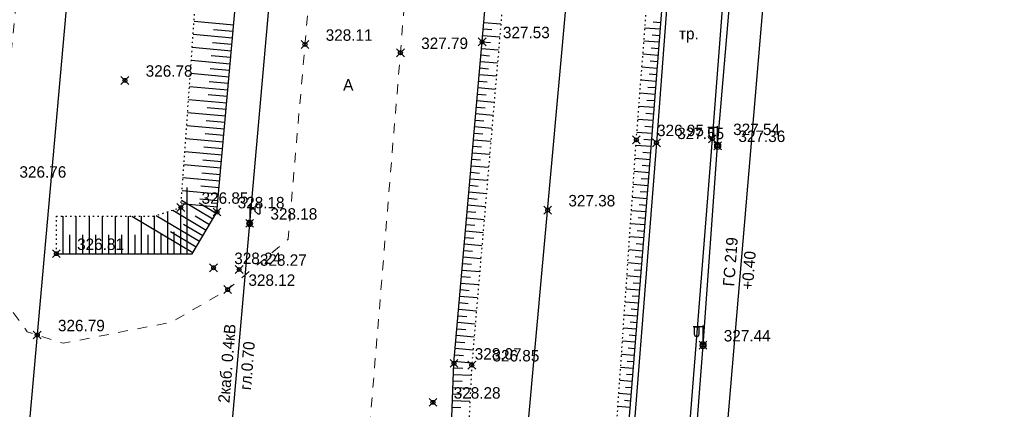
# Model space of a CAD drawing. Header units: metres. Extents: x 707528 to 709248, y 4308395 to 4311045.
# Tile 89 of 104: x 708286 to 708362, y 4310454 to 4310484. Entities that reach past the tile are written whole.
import ezdxf

# ---------------------------------------------------------------- set-up
doc = ezdxf.new("R2010")
doc.units = ezdxf.units.M
doc.header["$LTSCALE"] = 0.5
doc.header["$PDMODE"] = 35
doc.header["$PDSIZE"] = 0.3
for name, pattern in [('Auto_Street_NotBorder_Line_m1', [3, 1.5, -1.5]), ('ДОРОГИ_СТРОЯЩ', [9, 8, -1]), ('Контура низ откосов  Штриховая 0.1-0.5 - - - - - - -', [0.6, 0.1, -0.5])]:
    doc.linetypes.add(name, pattern=pattern)
for name, color, linetype in [('(004) Точки рельефа', 7, 'Continuous'), ('(013) Газ', 30, 'ИК_Газопровод -------г--------'), ('(016) Кабель', 1, 'Continuous'), ('(019) Связь', 3, 'ИК_КАБ_СВЯЗИ'), ('(022) Возд. Линии', 7, 'Continuous'), ('(025) Дорога', 7, 'Continuous'), ('(035) Откосы', 7, 'Continuous')]:
    doc.layers.add(name, color=color, linetype=linetype)
doc.layers.add('AUTO#_ROADS_EXIST_L', color=7, linetype='Continuous', lineweight=15, true_color=0x000000)
doc.styles.add('BM-431', font='txt')
doc.styles.add('D-431', font='txt')
doc.styles.add('S', font='txtwr', dxfattribs={"oblique": 15})
doc.styles.get("Standard").update_dxf_attribs({"font": 'txt.shx'})
doc.linetypes.add('GAZ_VOZDUSH', pattern='A,1,-2,["~",Standard,S=3,R=0,X=-1.5,Y=-1.5],-1,10', length=14)
doc.linetypes.add('ИК_Газопровод -------г--------', pattern='A,9,-0.6,["Г",Standard,S=1.2,R=0,X=0,Y=-0.6],-1.2', length=10.8)
doc.linetypes.add('ИК_КАБ_СВЯЗИ', pattern='A,4,["o",Standard,S=0.5,R=0,X=0,Y=-0.125],4,-2', length=10)
doc.linetypes.add('ИК_Э_КАБ_НН', pattern='A,8,-2,["<",Standard,S=1,R=0,X=0,Y=-0.5],8,[">",Standard,S=1,R=0,X=-0.5,Y=-0.5],-2', length=20)

# ---------------------------------------------------------------- blocks, each defined once
blk = doc.blocks.new('U1111')
for p, q in [((0.1, 0.45), (0.1, 2.95)), ((0.1, 2.2), (0.85, 2.2)), ((1.28934, 2.95), (0.85, 2.51066)), ((0.85, 2.51066), (0.85, 1.88934)), ((0.85, 1.88934), (1.28934, 1.45)), ((1.6, 2.95), (1.28934, 2.95)), ((1.6, 2.95), (1.6, 1.45)), ((0, 0.05), (0.1, 0.05)), ((0, -0.05), (0, 0.05)), ((0.1, 0.05), (0.1, -0.05)), ((1.28934, 1.45), (1.6, 1.45)), ((0.1, -0.05), (0, -0.05))]:
    blk.add_line(p, q)
blk.add_lwpolyline([(0.55, 0), (0.3, 0.433013), (-0.2, 0.433013), (-0.45, 0), (-0.2, -0.433013), (0.3, -0.433013)], close=True)
at = {"color": 4, "style": 'S', "oblique": 15}
blk.add_attdef('Z', (1.142936, -1.391276), '', height=2, dxfattribs=at)
blk = doc.blocks.new('f')
at = {"layer": '(022) Возд. Линии'}
for points in [[(0, 0.25), (0, 1.5)], [(0, 1.4), (0.75, 1.4)]]:
    blk.add_lwpolyline(points, dxfattribs=at)
blk.add_lwpolyline([(0.4875, 0.65), (0.4875, 0.65, 0.4142136), (0.65, 0.8125), (0.65, 1.4), (0.325, 1.4), (0.325, 0.8125, 0.4142136)], format="xyb", close=True, dxfattribs=at)
blk.add_circle((0, 0), 0.25, dxfattribs=at)

msp = doc.modelspace()

# ---------------------------------------------------------------- linework, layer by layer
at = {"layer": '(013) Газ', "linetype": 'GAZ_VOZDUSH', "elevation": 324.816, "flags": 128}
msp.add_lwpolyline([(708293.165, 4309888.333), (708293.434, 4309892.819), (708297.716, 4309952.735), (708299.668, 4309975.352), (708302.24, 4310005.239), (708309.527, 4310099.735), (708316.081, 4310172.219), (708316.824, 4310184.222), (708322.062, 4310238.184), (708325.306, 4310270.621), (708325.824, 4310282.589), (708330.36, 4310335.873), (708333.801, 4310369.809), (708336.798, 4310397.689), (708339.728, 4310444.647), (708351.364, 4310581.809), (708352.677, 4310593.824)], dxfattribs=at)
at = {"layer": '(016) Кабель', "linetype": 'ИК_Э_КАБ_НН', "flags": 128}
for points, elevation in [([(708148.162, 4308651.703), (708151.497, 4308692.413), (708155.946, 4308744.121), (708160.092, 4308792.083), (708165.82, 4308866.029), (708169.045, 4308905.959), (708172.399, 4308947.612), (708175.762, 4308988.142), (708178.982, 4309025.586), (708182.201, 4309063.201), (708185.813, 4309103.866), (708189.128, 4309144.32), (708192.281, 4309183.205), (708195.859, 4309224.798), (708198.741, 4309260.796), (708202.87, 4309309.735), (708206.45, 4309354.347), (708209.623, 4309392.715), (708213.998, 4309431.241), (708217.888, 4309470.551), (708222.285, 4309519.973), (708227.646, 4309584.985), (708230.7, 4309620.035), (708233.599, 4309650.662), (708236.608, 4309686.642), (708239.917, 4309725.258), (708242.964, 4309758.871), (708245.88, 4309791.491), (708249.037, 4309830.224), (708251.639, 4309862.09), (708254.553, 4309895.438), (708258.525, 4309939.873), (708262.105, 4309983.745), (708265.007, 4310017.023), (708267.691, 4310050.026), (708270.438, 4310083.372), (708274.286, 4310124.617), (708277.622, 4310164.745), (708280.245, 4310192.848), (708282.134, 4310214.069), (708285.192, 4310249.54), (708287.519, 4310279.257), (708289.716, 4310303.87), (708292.577, 4310337.274), (708295.609, 4310373.419), (708298.169, 4310403.778), (708301.105, 4310436.102), (708303.908, 4310468.222), (708306.247, 4310494.557), (708309.271, 4310529.231), (708312.329, 4310564.702), (708314.656, 4310594.419), (708316.853, 4310619.032), (708319.714, 4310652.436), (708322.746, 4310688.581), (708325.306, 4310718.94), (708328.242, 4310751.264), (708331.045, 4310783.384), (708331.607, 4310789.716)], 325.652), ([(708249.985, 4309448.254), (708250.82, 4309461.228), (708251.559, 4309472.595), (708252.37, 4309485.216), (708253.053, 4309496.006), (708253.787, 4309508.813), (708254.637, 4309521.637), (708255.635, 4309538.104), (708256.598, 4309553.522), (708257.467, 4309567.873), (708258.354, 4309582.746), (708259.411, 4309598.842), (708260.336, 4309614.66), (708261.397, 4309630.444), (708264.541, 4309650.757), (708266.176, 4309665.809), (708267.362, 4309680.25), (708268.374, 4309695.795), (708269.845, 4309708.973), (708271.828, 4309722.112), (708273.674, 4309736.299), (708275.505, 4309750.056), (708277.38, 4309764.169), (708281.752, 4309793.372), (708283.598, 4309807.831), (708285.41, 4309822.081), (708287.069, 4309840.641), (708288.446, 4309855.733), (708289.84, 4309870.633), (708291.182, 4309885.312), (708292.537, 4309900.559), (708294.032, 4309916.058), (708295.507, 4309930.435), (708296.078, 4309944.839), (708297.37, 4309960.078), (708298.657, 4309975.432), (708299.851, 4309990.429), (708301.076, 4310005.494), (708302.334, 4310020.38), (708303.538, 4310035.456), (708306.01, 4310065.799), (708308.439, 4310096.035), (708310.925, 4310126.293), (708314.819, 4310172.204), (708316.066, 4310188.572), (708317.423, 4310204.653), (708318.736, 4310219.739), (708319.999, 4310234.38), (708321.351, 4310251.404), (708322.651, 4310267.033), (708323.922, 4310281.675), (708325.202, 4310294.856), (708326.515, 4310309.658), (708327.984, 4310325.438), (708329.163, 4310339.642), (708330.365, 4310354.664), (708331.555, 4310369.683), (708332.679, 4310383.855), (708333.897, 4310399.486), (708335.115, 4310414.632), (708336.225, 4310429.516), (708337.469, 4310444.596), (708338.545, 4310458.92), (708339.663, 4310474.152), (708340.941, 4310489.457), (708342.079, 4310504.503), (708343.178, 4310519.207), (708344.309, 4310533.966), (708345.452, 4310549.009), (708346.637, 4310563.701), (708347.806, 4310578.667), (708349.626, 4310594.212), (708351.153, 4310608.621), (708352.719, 4310623.441), (708355.709, 4310653.818), (708356.969, 4310668.51), (708358.286, 4310683.336), (708359.517, 4310698.096), (708360.786, 4310713.241), (708362.123, 4310728.187), (708363.033, 4310739.626), (708364.289, 4310753.037), (708365.798, 4310768.681), (708367.145, 4310784.563)], 326.597)]:
    msp.add_lwpolyline(points, dxfattribs=dict(at, elevation=elevation))
at = {"layer": '(019) Связь', "flags": 128}
for points, elevation in [([(708317.145, 4310790.996), (708301.016, 4310609.687), (708256.741, 4310111.973), (708241.57, 4309932.293), (708189.214, 4309312.333), (708166.334, 4308981.07), (708160.318, 4308915.535), (708146.619, 4308758.228), (708137.034, 4308632.496), (708137.034, 4308632.496), (708137.034, 4308632.496), (708136.895, 4308567.223), (708136.888, 4308563.897)], 324.516), ([(708153.006, 4308571.818), (708156.993, 4308609.509), (708156.993, 4308609.509), (708174.147, 4308666.959), (708174.323, 4308670.733), (708195.362, 4308919.928), (708204.073, 4309029.859), (708218.911, 4309205.253), (708226.164, 4309224.91), (708236.601, 4309425.449), (708237.563, 4309445.941), (708241.532, 4309518.706), (708251.542, 4309611.078), (708253.161, 4309631.293), (708257.428, 4309700.42), (708258.881, 4309712.256), (708269.326, 4309836.622), (708270.394, 4309849.381), (708278.265, 4309932.284), (708280.616, 4309944.696), (708295.324, 4310108.263), (708303.766, 4310173.623), (708303.348, 4310191.009), (708305.187, 4310238.893), (708306.696, 4310249.894), (708308.615, 4310273.087), (708309.889, 4310281.813), (708320.552, 4310401.57), (708321.594, 4310412.943), (708336.888, 4310582.457), (708345.287, 4310694.486), (708346.981, 4310695.558), (708355.083, 4310696.931), (708358.134, 4310696.437)], 325.431)]:
    msp.add_lwpolyline(points, dxfattribs=dict(at, elevation=elevation))
at = {"layer": '(025) Дорога', "elevation": 327.338, "flags": 128}
msp.add_lwpolyline([(708329.774, 4310407.902), (708334.008, 4310407.497), (708336.933, 4310445.081), (708339.261, 4310474.686), (708341.608, 4310505.155), (708343.834, 4310534.822), (708346.179, 4310564.96), (708347.766, 4310584.526), (708343.471, 4310584.719), (708341.933, 4310565.124), (708339.581, 4310535.122), (708337.312, 4310505.273), (708334.987, 4310474.38), (708332.669, 4310445.1), (708329.774, 4310407.902)], dxfattribs=at)
at = {"layer": '(035) Откосы'}
for p, q in [((708299.662, 4310483.668, 327.919), (708302.687, 4310483.398, 327.919)), ((708321.799, 4310483.579, 327.33), (708323.096, 4310483.466, 327.33)), ((708335.304, 4310483.551, 327.33), (708334.726, 4310483.596, 327.33)), ((708301.134, 4310483.036, 327.919), (708302.642, 4310482.901, 327.919)), ((708321.756, 4310483.081, 327.33), (708322.405, 4310483.024, 327.33)), ((708335.265, 4310483.053, 327.33), (708334.11, 4310483.142, 327.33)), ((708299.591, 4310482.673, 327.919), (708302.598, 4310482.404, 327.919)), ((708301.054, 4310482.041, 327.919), (708302.553, 4310481.906, 327.919)), ((708321.669, 4310482.085, 327.33), (708322.319, 4310482.028, 327.33)), ((708321.712, 4310482.583, 327.33), (708323.011, 4310482.469, 327.33)), ((708335.188, 4310482.056, 327.33), (708334.033, 4310482.145, 327.33)), ((708335.227, 4310482.555, 327.33), (708334.649, 4310482.599, 327.33)), ((708299.52, 4310481.677, 327.919), (708302.509, 4310481.409, 327.919)), ((708321.625, 4310481.587, 327.33), (708322.926, 4310481.473, 327.33)), ((708335.15, 4310481.558, 327.33), (708334.572, 4310481.602, 327.33)), ((708299.449, 4310480.681, 327.919), (708302.42, 4310480.415, 327.919)), ((708300.974, 4310481.046, 327.919), (708302.464, 4310480.912, 327.919)), ((708321.538, 4310480.592, 327.33), (708322.842, 4310480.477, 327.33)), ((708321.581, 4310481.089, 327.33), (708322.233, 4310481.032, 327.33)), ((708335.111, 4310481.059, 327.33), (708333.956, 4310481.149, 327.33)), ((708335.073, 4310480.561, 327.33), (708334.495, 4310480.606, 327.33)), ((708299.378, 4310479.686, 327.919), (708302.331, 4310479.421, 327.919)), ((708300.894, 4310480.051, 327.919), (708302.375, 4310479.918, 327.919)), ((708321.494, 4310480.094, 327.33), (708322.146, 4310480.036, 327.33)), ((708335.034, 4310480.063, 327.33), (708333.878, 4310480.152, 327.33)), ((708300.814, 4310479.056, 327.919), (708302.286, 4310478.924, 327.919)), ((708321.407, 4310479.098, 327.33), (708322.06, 4310479.04, 327.33)), ((708321.45, 4310479.596, 327.33), (708322.757, 4310479.481, 327.33)), ((708334.957, 4310479.066, 327.33), (708333.801, 4310479.155, 327.33)), ((708334.996, 4310479.564, 327.33), (708334.418, 4310479.609, 327.33)), ((708299.307, 4310478.69, 327.919), (708302.241, 4310478.427, 327.919)), ((708321.363, 4310478.6, 327.33), (708322.672, 4310478.485, 327.33)), ((708334.919, 4310478.568, 327.33), (708334.341, 4310478.612, 327.33)), ((708299.236, 4310477.694, 327.919), (708302.152, 4310477.433, 327.919)), ((708300.734, 4310478.061, 327.919), (708302.197, 4310477.93, 327.919)), ((708321.276, 4310477.604, 327.33), (708322.587, 4310477.489, 327.33)), ((708321.319, 4310478.102, 327.33), (708321.974, 4310478.044, 327.33)), ((708334.88, 4310478.069, 327.33), (708333.724, 4310478.159, 327.33)), ((708334.842, 4310477.571, 327.33), (708334.263, 4310477.616, 327.33)), ((708299.165, 4310476.698, 327.919), (708302.063, 4310476.439, 327.919)), ((708300.654, 4310477.066, 327.919), (708302.108, 4310476.936, 327.919)), ((708321.232, 4310477.106, 327.33), (708321.888, 4310477.048, 327.33)), ((708334.803, 4310477.072, 327.33), (708333.646, 4310477.162, 327.33)), ((708300.574, 4310476.071, 327.919), (708302.019, 4310475.942, 327.919)), ((708321.145, 4310476.11, 327.33), (708321.802, 4310476.052, 327.33)), ((708321.188, 4310476.608, 327.33), (708322.502, 4310476.493, 327.33)), ((708334.726, 4310476.076, 327.33), (708333.569, 4310476.165, 327.33)), ((708334.765, 4310476.574, 327.33), (708334.186, 4310476.619, 327.33)), ((708299.094, 4310475.703, 327.919), (708301.974, 4310475.445, 327.919)), ((708321.101, 4310475.612, 327.33), (708322.417, 4310475.497, 327.33)), ((708334.649, 4310475.079, 327.33), (708333.492, 4310475.168, 327.33)), ((708334.688, 4310475.577, 327.33), (708334.109, 4310475.622, 327.33)), ((708299.023, 4310474.707, 327.919), (708301.885, 4310474.451, 327.919)), ((708300.494, 4310475.076, 327.919), (708301.93, 4310474.948, 327.919)), ((708321.014, 4310474.616, 327.33), (708322.332, 4310474.501, 327.33)), ((708321.057, 4310475.114, 327.33), (708321.716, 4310475.056, 327.33)), ((708334.611, 4310474.581, 327.33), (708334.032, 4310474.625, 327.33)), ((708298.951, 4310473.711, 327.919), (708301.796, 4310473.457, 327.919)), ((708300.414, 4310474.081, 327.919), (708301.841, 4310473.954, 327.919)), ((708320.97, 4310474.118, 327.33), (708321.63, 4310474.06, 327.33)), ((708334.572, 4310474.082, 327.33), (708333.418, 4310474.171, 327.33)), ((708300.334, 4310473.087, 327.919), (708301.752, 4310472.96, 327.919)), ((708320.883, 4310473.122, 327.33), (708321.544, 4310473.064, 327.33)), ((708320.926, 4310473.62, 327.33), (708322.247, 4310473.504, 327.33)), ((708334.495, 4310473.085, 327.33), (708333.35, 4310473.174, 327.33)), ((708334.534, 4310473.584, 327.33), (708333.959, 4310473.628, 327.33)), ((708298.88, 4310472.716, 327.919), (708301.707, 4310472.462, 327.919)), ((708320.839, 4310472.624, 327.33), (708322.162, 4310472.508, 327.33)), ((708334.418, 4310472.089, 327.33), (708333.281, 4310472.177, 327.33)), ((708334.457, 4310472.587, 327.33), (708333.886, 4310472.631, 327.33)), ((708298.809, 4310471.72, 327.919), (708301.618, 4310471.468, 327.919)), ((708300.254, 4310472.092, 327.919), (708301.663, 4310471.965, 327.919)), ((708320.752, 4310471.628, 327.33), (708322.078, 4310471.512, 327.33)), ((708320.796, 4310472.126, 327.33), (708321.458, 4310472.068, 327.33)), ((708334.379, 4310471.59, 327.33), (708333.813, 4310471.637, 327.33)), ((708298.738, 4310470.724, 327.919), (708301.529, 4310470.474, 327.919)), ((708299.117, 4310470.966, 327.919), (708299.117, 4310465.905, 327.919)), ((708300.174, 4310471.097, 327.919), (708301.574, 4310470.971, 327.919)), ((708320.708, 4310471.13, 327.33), (708321.372, 4310471.072, 327.33)), ((708334.338, 4310471.092, 327.33), (708333.213, 4310471.184, 327.33)), ((708298.687, 4310470.005, 327.919), (708301.097, 4310468.569, 327.919)), ((708300.094, 4310470.102, 327.919), (708301.485, 4310469.977, 327.919)), ((708320.621, 4310470.135, 327.33), (708321.286, 4310470.076, 327.33)), ((708320.665, 4310470.633, 327.33), (708321.993, 4310470.516, 327.33)), ((708334.257, 4310470.096, 327.33), (708333.144, 4310470.187, 327.33)), ((708334.298, 4310470.594, 327.33), (708333.738, 4310470.64, 327.33)), ((708298.027, 4310469.236, 327.919), (708300.586, 4310467.711, 327.919)), ((708298.618, 4310469.425, 327.919), (708298.618, 4310465.905, 327.919)), ((708298.667, 4310469.729, 327.919), (708301.44, 4310469.48, 327.919)), ((708300.039, 4310469.78, 327.919), (708301.352, 4310468.997, 327.919)), ((708320.577, 4310469.637, 327.33), (708321.908, 4310469.52, 327.33)), ((708334.176, 4310469.099, 327.33), (708333.075, 4310469.189, 327.33)), ((708334.216, 4310469.598, 327.33), (708333.663, 4310469.643, 327.33)), ((708289.635, 4310468.773, 327.919), (708289.635, 4310465.905, 327.919)), ((708290.633, 4310468.773, 327.919), (708290.633, 4310465.905, 327.919)), ((708291.631, 4310468.773, 327.919), (708291.631, 4310465.905, 327.919)), ((708292.629, 4310468.773, 327.919), (708292.629, 4310465.905, 327.919)), ((708293.627, 4310468.773, 327.919), (708293.627, 4310465.905, 327.919)), ((708294.625, 4310468.773, 327.919), (708294.625, 4310465.905, 327.919)), ((708294.905, 4310468.773, 327.919), (708299.564, 4310465.996, 327.919)), ((708295.624, 4310468.773, 327.919), (708295.624, 4310465.905, 327.919)), ((708296.622, 4310468.788, 327.919), (708296.622, 4310465.905, 327.919)), ((708296.757, 4310468.831, 327.919), (708300.075, 4310466.854, 327.919)), ((708297.62, 4310469.107, 327.919), (708297.62, 4310465.905, 327.919)), ((708299.751, 4310468.789, 327.919), (708300.841, 4310468.14, 327.919)), ((708320.49, 4310468.641, 327.33), (708321.823, 4310468.524, 327.33)), ((708320.534, 4310469.139, 327.33), (708321.199, 4310469.08, 327.33)), ((708334.135, 4310468.601, 327.33), (708333.588, 4310468.646, 327.33)), ((708298.861, 4310468.158, 327.919), (708300.33, 4310467.283, 327.919)), ((708320.403, 4310467.645, 327.33), (708321.738, 4310467.528, 327.33)), ((708320.446, 4310468.143, 327.33), (708321.113, 4310468.084, 327.33)), ((708334.094, 4310468.103, 327.33), (708333.006, 4310468.192, 327.33)), ((708334.053, 4310467.605, 327.33), (708333.513, 4310467.649, 327.33)), ((708290.134, 4310467.339, 327.919), (708290.134, 4310465.905, 327.919)), ((708291.132, 4310467.339, 327.919), (708291.132, 4310465.905, 327.919)), ((708292.13, 4310467.339, 327.919), (708292.13, 4310465.905, 327.919)), ((708293.128, 4310467.339, 327.919), (708293.128, 4310465.905, 327.919)), ((708294.126, 4310467.339, 327.919), (708294.126, 4310465.905, 327.919)), ((708295.125, 4310467.339, 327.919), (708295.125, 4310465.905, 327.919)), ((708296.123, 4310467.339, 327.919), (708296.123, 4310465.905, 327.919)), ((708297.121, 4310467.426, 327.919), (708297.121, 4310465.905, 327.919)), ((708297.849, 4310467.599, 327.919), (708299.819, 4310466.425, 327.919)), ((708298.119, 4310467.585, 327.919), (708298.119, 4310465.905, 327.919)), ((708320.359, 4310467.147, 327.33), (708321.027, 4310467.088, 327.33)), ((708334.013, 4310467.107, 327.33), (708332.938, 4310467.194, 327.33)), ((708320.272, 4310466.151, 327.33), (708320.941, 4310466.092, 327.33)), ((708320.315, 4310466.649, 327.33), (708321.653, 4310466.532, 327.33)), ((708333.931, 4310466.11, 327.33), (708332.869, 4310466.197, 327.33)), ((708333.972, 4310466.608, 327.33), (708333.438, 4310466.652, 327.33)), ((708320.228, 4310465.653, 327.33), (708321.568, 4310465.536, 327.33)), ((708333.891, 4310465.612, 327.33), (708333.363, 4310465.655, 327.33)), ((708320.141, 4310464.657, 327.33), (708321.483, 4310464.539, 327.33)), ((708320.184, 4310465.155, 327.33), (708320.855, 4310465.096, 327.33)), ((708333.85, 4310465.114, 327.33), (708332.8, 4310465.2, 327.33)), ((708333.809, 4310464.616, 327.33), (708333.288, 4310464.658, 327.33)), ((708320.097, 4310464.159, 327.33), (708320.769, 4310464.1, 327.33)), ((708333.769, 4310464.117, 327.33), (708332.732, 4310464.202, 327.33)), ((708320.01, 4310463.163, 327.33), (708320.683, 4310463.104, 327.33)), ((708320.053, 4310463.661, 327.33), (708321.398, 4310463.543, 327.33)), ((708333.687, 4310463.121, 327.33), (708332.663, 4310463.205, 327.33)), ((708333.728, 4310463.619, 327.33), (708333.213, 4310463.661, 327.33)), ((708319.966, 4310462.665, 327.33), (708321.314, 4310462.547, 327.33)), ((708333.647, 4310462.623, 327.33), (708333.137, 4310462.664, 327.33)), ((708319.879, 4310461.669, 327.33), (708321.229, 4310461.551, 327.33)), ((708319.923, 4310462.167, 327.33), (708320.597, 4310462.108, 327.33)), ((708333.606, 4310462.125, 327.33), (708332.594, 4310462.207, 327.33)), ((708333.565, 4310461.626, 327.33), (708333.062, 4310461.667, 327.33)), ((708319.835, 4310461.171, 327.33), (708320.511, 4310461.112, 327.33)), ((708333.524, 4310461.128, 327.33), (708332.525, 4310461.21, 327.33)), ((708319.748, 4310460.176, 327.33), (708320.425, 4310460.116, 327.33)), ((708319.792, 4310460.674, 327.33), (708321.144, 4310460.555, 327.33)), ((708333.443, 4310460.132, 327.33), (708332.457, 4310460.212, 327.33)), ((708333.484, 4310460.63, 327.33), (708332.987, 4310460.67, 327.33)), ((708319.704, 4310459.678, 327.33), (708321.059, 4310459.559, 327.33)), ((708333.402, 4310459.634, 327.33), (708332.912, 4310459.674, 327.33)), ((708319.617, 4310458.682, 327.33), (708320.974, 4310458.563, 327.33)), ((708319.661, 4310459.18, 327.33), (708320.339, 4310459.12, 327.33)), ((708333.362, 4310459.135, 327.33), (708332.388, 4310459.215, 327.33)), ((708333.321, 4310458.637, 327.33), (708332.837, 4310458.677, 327.33)), ((708319.573, 4310458.184, 327.33), (708320.252, 4310458.124, 327.33)), ((708333.28, 4310458.139, 327.33), (708332.319, 4310458.217, 327.33)), ((708319.503, 4310457.187, 327.33), (708320.182, 4310457.162, 327.33)), ((708319.53, 4310457.686, 327.33), (708320.889, 4310457.567, 327.33)), ((708333.199, 4310457.143, 327.33), (708332.25, 4310457.22, 327.33)), ((708333.24, 4310457.641, 327.33), (708332.762, 4310457.68, 327.33)), ((708319.485, 4310456.687, 327.33), (708320.836, 4310456.637, 327.33)), ((708333.158, 4310456.644, 327.33), (708332.687, 4310456.683, 327.33)), ((708319.448, 4310455.688, 327.33), (708320.786, 4310455.639, 327.33)), ((708319.466, 4310456.188, 327.33), (708320.139, 4310456.163, 327.33)), ((708333.118, 4310456.146, 327.33), (708332.182, 4310456.223, 327.33)), ((708333.077, 4310455.648, 327.33), (708332.612, 4310455.686, 327.33)), ((708319.429, 4310455.189, 327.33), (708320.095, 4310455.164, 327.33)), ((708333.036, 4310455.15, 327.33), (708332.113, 4310455.225, 327.33)), ((708319.392, 4310454.19, 327.33), (708320.052, 4310454.165, 327.33)), ((708319.411, 4310454.689, 327.33), (708320.736, 4310454.64, 327.33)), ((708332.955, 4310454.153, 327.33), (708332.044, 4310454.228, 327.33)), ((708332.995, 4310454.652, 327.33), (708332.537, 4310454.689, 327.33))]:
    msp.add_line(p, q, dxfattribs=at)
at = {"layer": '(035) Откосы', "linetype": 'Контура низ откосов  Штриховая 0.1-0.5 - - - - - - -'}
for points, elevation in [([(708289.136, 4310465.905), (708289.136, 4310468.773), (708296.575, 4310468.773), (708298.646, 4310469.434), (708300.473, 4310495.02), (708303.75, 4310529.82), (708314.677, 4310668.215), (708317.676, 4310667.93)], 327.919), ([(708329.236, 4310547.081), (708328.373, 4310546.056), (708324.402, 4310498.789), (708320.874, 4310457.389), (708319.074, 4310421.411), (708319.66, 4310420.088)], 326.704), ([(708319.66, 4310420.088), (708328.124, 4310420.263), (708329.085, 4310420.883), (708331.44, 4310445.456), (708333.448, 4310474.602), (708335.859, 4310505.702), (708337.799, 4310535.58), (708338.726, 4310546.945)], 326.704)]:
    msp.add_lwpolyline(points, dxfattribs=dict(at, elevation=elevation))
at = {"layer": '(035) Откосы', "flags": 128}
for points, elevation in [([(708289.136, 4310465.905), (708299.509, 4310465.905), (708301.405, 4310469.086), (708303.717, 4310494.904), (708306.313, 4310529.58), (708308.883, 4310564.463), (708315.816, 4310648.338), (708317.676, 4310667.93)], 327.919), ([(708327.466, 4310547.671), (708329.564, 4310584.035), (708331.589, 4310585.359), (708337.585, 4310585.359), (708341.122, 4310584.865), (708342.261, 4310584.041), (708342.771, 4310583.038), (708341.551, 4310564.447), (708339.912, 4310547.367), (708338.91, 4310532.296), (708336.764, 4310502.452), (708334.389, 4310471.716), (708331.973, 4310442.129), (708330.283, 4310420.019), (708329.336, 4310419.624), (708318.114, 4310419.723)], 327.33), ([(708318.114, 4310419.723), (708319.516, 4310457.53), (708323.123, 4310498.678), (708327.466, 4310547.671)], 327.33)]:
    msp.add_lwpolyline(points, dxfattribs=dict(at, elevation=elevation))
at = {"color": 0, "linetype": 'ByBlock', "lineweight": -2, "transparency": 16777216}
for p in [(708308.13, 4310481.885, 328.115), (708321.669, 4310482.085, 327.527), (708315.424, 4310481.257, 327.792), (708294.375, 4310479.14, 326.778), (708333.448, 4310474.602, 326.949), (708334.987, 4310474.38, 327.551), (708339.261, 4310474.686, 327.536), (708339.663, 4310474.152, 327.358), (708298.646, 4310469.434, 326.847), (708301.405, 4310469.086, 328.182), (708326.673, 4310469.233, 327.382), (708303.908, 4310468.222, 328.181), (708289.136, 4310465.905, 326.807), (708301.142, 4310464.83, 328.245), (708303.103, 4310464.699, 328.268), (708302.225, 4310463.166, 328.117), (708287.673, 4310459.693, 326.79), (708338.545, 4310458.92, 327.436), (708319.516, 4310457.53, 328.07), (708320.874, 4310457.389, 326.853), (708317.911, 4310454.55, 328.277)]:
    msp.add_point(p, dxfattribs=at)
at = {"layer": 'AUTO#_ROADS_EXIST_L', "linetype": 'Auto_Street_NotBorder_Line_m1', "lineweight": 15, "elevation": -0.295, "flags": 128}
msp.add_lwpolyline([(708304.346, 4310675.702), (708316.418, 4310676.062), (708321.47, 4310673.372), (708324.242, 4310668.397), (708322.808, 4310652.192), (708313.727, 4310545.33), (708309.682, 4310499.917), (708306.848, 4310467.005), (708302.225, 4310463.166), (708297.926, 4310460.672), (708289.65, 4310459.061), (708286.918, 4310459.935), (708284.897, 4310462.746), (708284.31, 4310467.129), (708291.469, 4310540.27)], close=True, dxfattribs=at)
msp.add_lwpolyline([(708352.658, 4310585.06), (708327.768, 4310586.557), (708324.335, 4310584.542), (708320.95, 4310544.701), (708316.906, 4310499.299), (708311.598, 4310434.683), (708309.296, 4310413.38), (708310.917, 4310412.118), (708312.993, 4310410.477), (708320.212, 4310409.293), (708345.358, 4310404.683)], dxfattribs=at)

# ---------------------------------------------------------------- block references
at = {"layer": '(022) Возд. Линии', "xscale": -1}
for p in [(708339.663, 4310474.152, 326.597), (708338.545, 4310458.92, 326.597)]:
    msp.add_blockref('f', p, dxfattribs=at)
at = {"layer": '(022) Возд. Линии', "xscale": 0.5, "yscale": 0.5, "zscale": 0.5}
msp.add_blockref('U1111', (708303.883, 4310468.222, 325.652), dxfattribs=at)

# ---------------------------------------------------------------- texts
at = {"layer": '(004) Точки рельефа', "style": 'D-431'}
for s, p in [('328.11', (708309.716, 4310482.169, 328.115)), ('327.53', (708323.255, 4310482.367, 327.527)), ('327.79', (708317.01, 4310481.541, 327.792)), ('326.78', (708295.962, 4310479.426, 326.778)), ('326.95', (708335.034, 4310474.887, 326.949)), ('327.55', (708336.573, 4310474.661, 327.551)), ('327.54', (708340.847, 4310474.967, 327.536)), ('327.36', (708341.249, 4310474.437, 327.358)), ('326.76', (708286.317, 4310471.712, 326.762)), ('326.85', (708300.232, 4310469.719, 326.847)), ('328.18', (708302.991, 4310469.369, 328.182)), ('327.38', (708328.259, 4310469.517, 327.382)), ('328.18', (708305.494, 4310468.505, 328.181)), ('326.81', (708290.722, 4310466.19, 326.807)), ('328.24', (708302.728, 4310465.113, 328.245)), ('328.27', (708304.689, 4310464.982, 328.268)), ('328.12', (708303.811, 4310463.449, 328.117)), ('326.79', (708289.259, 4310459.979, 326.79)), ('327.44', (708340.131, 4310459.2, 327.436)), ('328.07', (708321.102, 4310457.813, 328.07)), ('326.85', (708322.46, 4310457.674, 326.853)), ('328.28', (708319.497, 4310454.833, 328.277))]:
    msp.add_text(s, height=0.875, dxfattribs=at).set_placement(p)
at = {"layer": '(013) Газ', "color": 0, "linetype": 'Continuous', "style": 'D-431'}
for s, p in [('ГС 219', (708340.926, 4310463.382, -0.295)), ('+0.40', (708342.357, 4310463.121, -0.295))]:
    msp.add_text(s, height=0.875, rotation=85.65264, dxfattribs=at).set_placement(p)
at = {"layer": '(016) Кабель', "color": 0, "linetype": 'Continuous', "style": 'D-431'}
for s, p in [('2каб. 0.4кВ', (708302.357, 4310454.474, -0.295)), ('гл.0.70', (708304.006, 4310455.461, -0.295))]:
    msp.add_text(s, height=0.875, rotation=85.31674, dxfattribs=at).set_placement(p)
at = {"layer": '(025) Дорога', "linetype": 'ДОРОГИ_СТРОЯЩ', "style": 'BM-431'}
for s, p in [('тр.', (708336.709, 4310482.282, -0.295)), ('A', (708311.05, 4310478.37, -0.295))]:
    msp.add_text(s, height=0.875, dxfattribs=at).set_placement(p)

doc.saveas('drawing.dxf')
